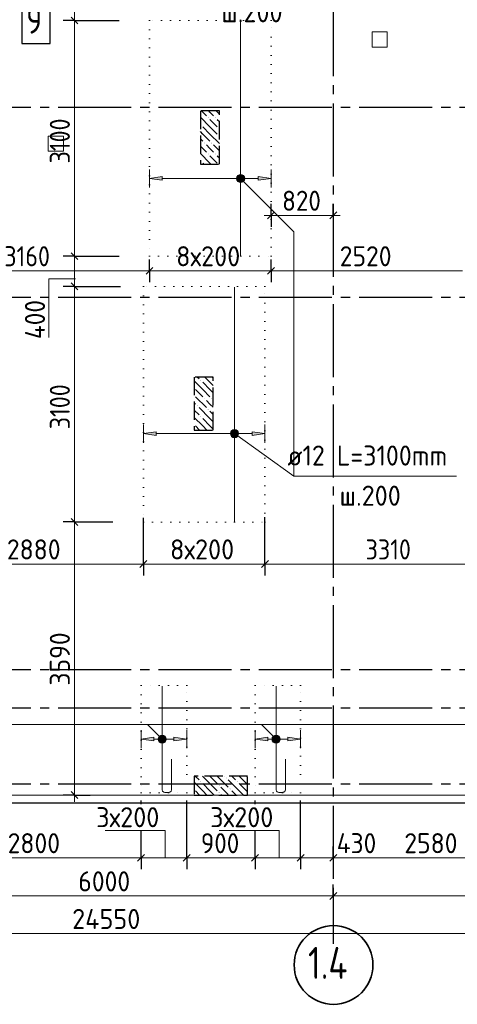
# Model space of a CAD drawing. Header units: millimetres. Extents: x 0 to 50400, y -244 to 35640.
# Tile 8 of 14: x 20387 to 26147, y 7559 to 20513. Entities that reach past the tile are written whole.
import ezdxf

# ---------------------------------------------------------------- set-up
doc = ezdxf.new("R2010")
doc.units = ezdxf.units.MM
for name, pattern in [('______2', [324, 240, -84]), ('______5', [1320, 960, -120, 120, -120]), ('______9', [120, 0, -120])]:
    doc.linetypes.add(name, pattern=pattern)
for name, color, linetype, lineweight in [('Standard', 7, 'Continuous', 25), ('ЖБ Перекрытие верхний уровень', 7, 'Continuous', 35), ('ЖБ Пилон', 7, 'Continuous', 35), ('Общий01', 7, 'Continuous', 13), ('Позиционная метка номер позиции', 7, 'Continuous', 13), ('Размерная линия_ общее', 7, 'Continuous', 13), ('Тени', 7, 'Continuous', 13)]:
    doc.layers.add(name, color=color, linetype=linetype, lineweight=lineweight)
doc.layers.add('Оси', color=7, linetype='______5', true_color=0x656565)
doc.styles.add('ISOCPEUR', font='txt')

msp = doc.modelspace()

# ---------------------------------------------------------------- hatches: boundary and pattern name
at = {"linetype": 'Continuous', "lineweight": 13, "transparency": 33554687}
for points in [[(22263, 18400), (22095, 18424), (22263, 18448)], [(22183, 15044), (22015, 15068), (22183, 15092)], [(22153, 11024), (21985, 11048), (22153, 11072)], [(23653, 11024), (23485, 11048), (23653, 11072)]]:
    msp.add_hatch(color=7, dxfattribs=at).paths.add_polyline_path(points, flags=16)
for points in [[(23527, 18400), (23695, 18424), (23527, 18448)], [(23447, 15044), (23615, 15068), (23447, 15092)], [(22417, 11024), (22585, 11048), (22417, 11072)], [(23917, 11024), (24085, 11048), (23917, 11072)]]:
    msp.add_hatch(color=7, dxfattribs=at).paths.add_polyline_path(points)
at = {"layer": 'ЖБ Пилон', "linetype": 'Continuous', "lineweight": -3, "transparency": 33554687}
for points in [[(22863, 19225), (22868, 19230), (22872, 19225), (22868, 19221)], [(22959, 19225), (22964, 19230), (22968, 19225), (22964, 19221)], [(22767, 19129), (22772, 19134), (22776, 19129), (22772, 19125)], [(23007, 19081), (23012, 19086), (23015, 19083), (23015, 19080), (23012, 19076)], [(23007, 18985), (23012, 18990), (23015, 18987), (23015, 18984), (23012, 18981)], [(22815, 18889), (22820, 18894), (22824, 18889), (22820, 18885)], [(22911, 18889), (22916, 18894), (22920, 18889), (22916, 18885)], [(22767, 18649), (22772, 18654), (22776, 18649), (22772, 18645)], [(22863, 18745), (22868, 18750), (22872, 18745), (22868, 18741)], [(22959, 18745), (22964, 18750), (22968, 18745), (22964, 18741)], [(22767, 15769), (22772, 15774), (22776, 15769), (22772, 15765)], [(22719, 15433), (22724, 15438), (22728, 15433), (22724, 15428)], [(22815, 15529), (22820, 15534), (22824, 15529), (22820, 15525)], [(22911, 15529), (22916, 15534), (22920, 15529), (22916, 15525)], [(22767, 15289), (22772, 15294), (22776, 15289), (22772, 15285)], [(22863, 15385), (22868, 15390), (22872, 15385), (22868, 15381)], [(22767, 10489), (22772, 10494), (22776, 10489), (22772, 10485)], [(23103, 10537), (23108, 10542), (23112, 10537), (23108, 10532)], [(23247, 10489), (23252, 10494), (23256, 10489), (23252, 10485)], [(23007, 10441), (23012, 10446), (23016, 10441), (23012, 10436)], [(23151, 10393), (23156, 10398), (23160, 10393), (23156, 10388)], [(23007, 10345), (23012, 10350), (23016, 10345), (23012, 10340)]]:
    msp.add_hatch(color=7, dxfattribs=at).paths.add_polyline_path(points, flags=16)
at = {"layer": 'Позиционная метка номер позиции', "linetype": 'Continuous', "lineweight": 13, "transparency": 33554687}
for points in [[(23243, 18437), (23281, 18476), (23257, 18462)], [(23281, 18476), (23243, 18437), (23243, 18410)], [(23281, 18476), (23243, 18410), (23309, 18476)], [(23309, 18476), (23243, 18410), (23257, 18385)], [(23309, 18476), (23257, 18385), (23333, 18462)], [(23333, 18462), (23257, 18385), (23281, 18372)], [(23333, 18462), (23281, 18372), (23347, 18437)], [(23347, 18437), (23281, 18372), (23309, 18372)], [(23347, 18437), (23309, 18372), (23347, 18410)], [(23347, 18410), (23309, 18372), (23333, 18385)], [(23162, 15074), (23193, 15117), (23171, 15100)], [(23193, 15117), (23162, 15074), (23166, 15046)], [(23193, 15117), (23166, 15046), (23220, 15122)], [(23220, 15122), (23166, 15046), (23184, 15025)], [(23220, 15122), (23184, 15025), (23247, 15112)], [(23247, 15112), (23184, 15025), (23210, 15015)], [(23247, 15112), (23210, 15015), (23264, 15090)], [(23264, 15090), (23210, 15015), (23237, 15019)], [(23264, 15090), (23237, 15019), (23269, 15063)], [(23269, 15063), (23237, 15019), (23259, 15037)], [(22224, 11010), (22276, 11100), (22210, 11034)], [(22210, 11034), (22276, 11100), (22248, 11100)], [(22210, 11034), (22248, 11100), (22210, 11061)], [(22210, 11061), (22248, 11100), (22224, 11086)], [(22224, 11010), (22300, 11086), (22276, 11100)], [(22248, 10996), (22300, 11086), (22224, 11010)], [(22248, 10996), (22314, 11061), (22300, 11086)], [(22276, 10996), (22314, 11061), (22248, 10996)], [(22276, 10996), (22314, 11034), (22314, 11061)], [(22314, 11034), (22276, 10996), (22300, 11010)], [(23724, 11010), (23776, 11100), (23710, 11034)], [(23710, 11034), (23776, 11100), (23748, 11100)], [(23710, 11034), (23748, 11100), (23710, 11061)], [(23710, 11061), (23748, 11100), (23724, 11086)], [(23724, 11010), (23800, 11086), (23776, 11100)], [(23748, 10996), (23800, 11086), (23724, 11010)], [(23748, 10996), (23814, 11061), (23800, 11086)], [(23776, 10996), (23814, 11061), (23748, 10996)], [(23776, 10996), (23814, 11034), (23814, 11061)], [(23814, 11034), (23776, 10996), (23800, 11010)]]:
    msp.add_hatch(color=7, dxfattribs=at).paths.add_polyline_path(points)

# ---------------------------------------------------------------- linework, layer by layer
at = {"color": 7, "linetype": 'Continuous', "lineweight": 18, "transparency": 33554687}
for p, q in [((23295, 20496), (23295, 17408)), ((23215, 16996), (23215, 13908))]:
    msp.add_line(p, q, dxfattribs=at)
at = {"color": 251, "linetype": 'Continuous', "lineweight": 13, "true_color": 0x494949, "transparency": 33554687}
for p, q in [((22095, 18424), (22095, 18544)), ((23695, 18424), (23695, 18544)), ((22095, 18424), (22263, 18448)), ((22263, 18400), (22095, 18424)), ((22095, 18424), (22095, 18304)), ((22095, 18424), (22095, 18424)), ((22263, 18448), (22263, 18400)), ((22263, 18424), (23527, 18424)), ((23695, 18424), (23527, 18448)), ((23527, 18448), (23527, 18400)), ((23527, 18400), (23695, 18424)), ((23695, 18424), (23695, 18304)), ((23695, 18424), (23695, 18424)), ((22015, 15068), (22015, 15188)), ((23615, 15068), (23615, 15188)), ((22015, 15068), (22183, 15092)), ((22183, 15044), (22015, 15068)), ((22015, 15068), (22015, 14948)), ((22015, 15068), (22015, 15068)), ((22183, 15092), (22183, 15044)), ((22183, 15068), (23447, 15068)), ((23615, 15068), (23447, 15092)), ((23447, 15092), (23447, 15044)), ((23447, 15044), (23615, 15068)), ((23615, 15068), (23615, 14948)), ((23615, 15068), (23615, 15068)), ((21985, 11048), (21985, 11168)), ((22585, 11048), (22585, 11168)), ((23485, 11048), (23485, 11168)), ((24085, 11048), (24085, 11168)), ((21985, 11048), (22153, 11072)), ((22153, 11024), (21985, 11048)), ((21985, 11048), (21985, 10928)), ((21985, 11048), (21985, 11048)), ((22153, 11072), (22153, 11024)), ((22153, 11048), (22417, 11048)), ((22585, 11048), (22417, 11072)), ((22417, 11072), (22417, 11024)), ((22417, 11024), (22585, 11048)), ((22585, 11048), (22585, 10928)), ((22585, 11048), (22585, 11048)), ((23485, 11048), (23653, 11072)), ((23653, 11024), (23485, 11048)), ((23485, 11048), (23485, 10928)), ((23485, 11048), (23485, 11048)), ((23653, 11072), (23653, 11024)), ((23653, 11048), (23917, 11048)), ((24085, 11048), (23917, 11072)), ((23917, 11072), (23917, 11024)), ((23917, 11024), (24085, 11048)), ((24085, 11048), (24085, 10928)), ((24085, 11048), (24085, 11048))]:
    msp.add_line(p, q, dxfattribs=at)
at = {"color": 7, "linetype": 'Continuous', "lineweight": 25, "transparency": 33554687}
msp.add_lwpolyline([(20415, 20198), (20788, 20198), (20788, 20798), (20415, 20798), (20415, 20198)], dxfattribs=at)
at = {"color": 7, "linetype": 'Continuous', "lineweight": 18, "transparency": 33554687}
for points in [[(22385, 10786), (22385, 10383), (22384, 10376), (22382, 10370), (22379, 10364), (22375, 10359), (22370, 10355), (22364, 10351), (22357, 10349), (22351, 10348), (22297, 10348), (22290, 10349), (22284, 10351), (22278, 10355), (22273, 10359), (22269, 10364), (22265, 10370), (22263, 10376), (22262, 10383), (22262, 11747)], [(23885, 10786), (23885, 10383), (23884, 10376), (23882, 10370), (23879, 10364), (23875, 10359), (23870, 10355), (23864, 10351), (23857, 10349), (23851, 10348), (23797, 10348), (23790, 10349), (23784, 10351), (23778, 10355), (23773, 10359), (23769, 10364), (23765, 10370), (23763, 10376), (23762, 10383), (23762, 11747)]]:
    msp.add_lwpolyline(points, dxfattribs=at)
at = {"layer": 'Standard', "color": 254, "linetype": 'Continuous', "lineweight": -3, "true_color": 0xc4c4ff, "transparency": 33554687}
msp.add_lwpolyline([(8915, 10212), (33818, 10212), (33818, 32712), (8915, 32712), (8915, 10212)], dxfattribs=at)
at = {"layer": 'ЖБ Перекрытие верхний уровень', "color": 7, "linetype": 'Continuous', "lineweight": 18, "transparency": 33554687}
for p, q in [((25225, 20352), (25025, 20352)), ((25025, 20352), (25025, 20152)), ((25225, 20152), (25225, 20352)), ((25025, 20152), (25225, 20152)), ((20964, 18982), (20764, 18982)), ((20764, 18982), (20764, 18782)), ((20964, 18782), (20964, 18982)), ((20764, 18782), (20964, 18782)), ((15765, 10312), (33665, 10312))]:
    msp.add_line(p, q, dxfattribs=at)
at = {"layer": 'ЖБ Пилон', "color": 253, "linetype": '______2', "lineweight": -3, "true_color": 0xa0a0a0, "transparency": 33554687}
for p, q in [((23015, 19312), (22765, 19312)), ((22765, 19312), (22765, 18612)), ((23015, 18612), (23015, 19312)), ((22765, 18612), (23015, 18612)), ((22935, 15812), (22685, 15812)), ((22685, 15812), (22685, 15112)), ((22935, 15112), (22935, 15812)), ((22685, 15112), (22935, 15112)), ((23385, 10562), (22685, 10562)), ((22685, 10562), (22685, 10312)), ((23385, 10312), (23385, 10562)), ((22685, 10312), (23385, 10312))]:
    msp.add_line(p, q, dxfattribs=at)
at = {"layer": 'ЖБ Пилон', "color": 253, "linetype": 'Continuous', "lineweight": -3, "true_color": 0xa0a0a0, "transparency": 33554687}
for p, q in [((22780, 19312), (22844, 19249)), ((22892, 19297), (22876, 19312)), ((22972, 19312), (23015, 19270)), ((22892, 19105), (22765, 19232)), ((22940, 19249), (22892, 19297)), ((22892, 19201), (22988, 19105)), ((22988, 19201), (23015, 19174)), ((22796, 19105), (22892, 19009)), ((22892, 19105), (22988, 19009)), ((22796, 19009), (22765, 19040)), ((22765, 18944), (22796, 18913)), ((22796, 19009), (22892, 18913)), ((22892, 19009), (23015, 18886)), ((22765, 18848), (22844, 18769)), ((22892, 18817), (22844, 18865)), ((22940, 18769), (22892, 18817)), ((22940, 18865), (23015, 18790)), ((22892, 18625), (22765, 18752)), ((22892, 18721), (22988, 18625)), ((22988, 18721), (23015, 18694)), ((22796, 18625), (22808, 18612)), ((22892, 18625), (22904, 18612)), ((22729, 15812), (22748, 15793)), ((22892, 15745), (22824, 15812)), ((22920, 15812), (22935, 15798)), ((22796, 15649), (22685, 15760)), ((22796, 15745), (22892, 15649)), ((22892, 15745), (22935, 15702)), ((22700, 15649), (22796, 15553)), ((22700, 15553), (22844, 15409)), ((22796, 15649), (22892, 15553)), ((22892, 15649), (22935, 15606)), ((22685, 15472), (22700, 15457)), ((22892, 15457), (22844, 15505)), ((22935, 15414), (22892, 15457)), ((22685, 15376), (22748, 15313)), ((22892, 15265), (22748, 15409)), ((22892, 15361), (22935, 15318)), ((22796, 15169), (22685, 15280)), ((22700, 15169), (22756, 15112)), ((22796, 15265), (22892, 15169)), ((22796, 15169), (22852, 15112)), ((22892, 15265), (22935, 15222)), ((22892, 15169), (22935, 15126)), ((22698, 10562), (22748, 10513)), ((22892, 10465), (22794, 10562)), ((22892, 10561), (22988, 10465)), ((22988, 10561), (23132, 10417)), ((23082, 10562), (23084, 10561)), ((23276, 10369), (23132, 10513)), ((23178, 10562), (23228, 10513)), ((23372, 10465), (23274, 10562)), ((23372, 10561), (23385, 10548)), ((22796, 10369), (22685, 10480)), ((22700, 10369), (22756, 10312)), ((22796, 10465), (22892, 10369)), ((22796, 10369), (22852, 10312)), ((22892, 10465), (22988, 10369)), ((22892, 10369), (22948, 10312)), ((23084, 10369), (23036, 10417)), ((23132, 10321), (23084, 10369)), ((23180, 10369), (23236, 10312)), ((23276, 10465), (23372, 10369)), ((23276, 10369), (23332, 10312)), ((23372, 10465), (23385, 10452)), ((23372, 10369), (23385, 10356)), ((23036, 10321), (23044, 10312))]:
    msp.add_line(p, q, dxfattribs=at)
at = {"layer": 'Общий01', "color": 7, "linetype": 'Continuous', "lineweight": 13, "transparency": 33554687}
for points in [[(21123, 17103), (20773, 17103), (20773, 16333)], [(22304, 9487), (22304, 9845), (21514, 9845)], [(23804, 9487), (23804, 9845), (23014, 9845)]]:
    msp.add_lwpolyline(points, dxfattribs=at)
at = {"layer": 'Оси', "color": 8, "linetype": '______5', "lineweight": -3, "transparency": 33554687}
for p, q in [((24515, 32612), (24515, 8356)), ((9015, 19362), (36746, 19362)), ((9015, 16862), (36746, 16862)), ((9015, 11962), (36746, 11962)), ((9015, 11462), (36746, 11462)), ((9015, 10462), (36746, 10462))]:
    msp.add_line(p, q, dxfattribs=at)
at = {"layer": 'Оси', "color": 7, "linetype": 'Continuous', "lineweight": 35, "transparency": 33554687}
msp.add_circle((24518, 8077), 518, dxfattribs=at)
at = {"layer": 'Позиционная метка номер позиции', "color": 7, "linetype": 'Continuous', "lineweight": 13, "transparency": 33554687}
for p, q in [((23257, 18462), (23257, 18462)), ((23333, 18462), (23333, 18462)), ((23257, 18385), (23257, 18385)), ((23333, 18385), (23333, 18385)), ((23171, 15100), (23171, 15100)), ((23215, 15068), (23995, 14506)), ((23247, 15112), (23247, 15112)), ((23259, 15037), (23259, 15037)), ((23184, 15025), (23184, 15025)), ((22262, 11048), (22071, 11239)), ((23762, 11048), (23571, 11239)), ((22224, 11086), (22224, 11086)), ((22300, 11086), (22300, 11086)), ((23724, 11086), (23724, 11086)), ((23800, 11086), (23800, 11086)), ((22224, 11010), (22224, 11010)), ((22300, 11010), (22300, 11010)), ((23724, 11010), (23724, 11010)), ((23800, 11010), (23800, 11010))]:
    msp.add_line(p, q, dxfattribs=at)
for points in [[(23295, 18424), (23995, 17724), (23995, 14506), (26138, 14506)], [(27372, 11048), (27181, 11239), (5741, 11239)]]:
    msp.add_lwpolyline(points, dxfattribs=at)
for centre in [(23295, 18424), (23215, 15068), (22262, 11048), (23762, 11048)]:
    msp.add_circle(centre, 54, dxfattribs=at)
at = {"layer": 'Размерная линия_ общее', "color": 7, "linetype": 'Continuous', "lineweight": 13, "transparency": 33554687}
for p, q in [((21108, 20502), (21108, 22262)), ((21108, 17402), (21108, 20502)), ((23695, 17939), (23605, 17939)), ((23695, 17939), (24515, 17939)), ((24515, 17939), (24605, 17939)), ((21108, 17005), (21108, 17402)), ((18935, 17209), (22095, 17209)), ((22095, 17209), (23695, 17209)), ((23695, 17209), (26215, 17209)), ((21108, 13905), (21108, 17005)), ((19135, 13352), (22015, 13352)), ((22015, 13352), (23615, 13352)), ((23615, 13352), (26925, 13352)), ((21108, 10312), (21108, 10222)), ((19185, 9487), (21985, 9487)), ((21985, 9487), (22585, 9487)), ((22585, 9487), (23485, 9487)), ((23485, 9487), (24085, 9487)), ((24085, 9487), (24515, 9487)), ((24515, 9487), (27095, 9487)), ((18515, 8985), (24515, 8985)), ((24515, 8985), (30215, 8985)), ((9265, 8490), (33815, 8490))]:
    msp.add_line(p, q, dxfattribs=at)
at = {"layer": 'Размерная линия_ общее', "color": 7, "linetype": 'Continuous', "lineweight": -3, "transparency": 33554687}
for p, q in [((21108, 20502), (20958, 20502)), ((21108, 20502), (21258, 20502)), ((21108, 20502), (21695, 20502)), ((23695, 17939), (23695, 18089)), ((24515, 17939), (24515, 18089)), ((23695, 17939), (23695, 17789)), ((23695, 17939), (23695, 17939)), ((24515, 17939), (24515, 17789)), ((24515, 17939), (24515, 17939)), ((21108, 17402), (20958, 17402)), ((21108, 17402), (21258, 17402)), ((21108, 17402), (21695, 17402)), ((22095, 17209), (22095, 17359)), ((23695, 17209), (23695, 17359)), ((22095, 17209), (22095, 17059)), ((22095, 17209), (22095, 17209)), ((23695, 17209), (23695, 17059)), ((23695, 17209), (23695, 17209)), ((21108, 17005), (20958, 17005)), ((21108, 17005), (21258, 17005)), ((21108, 17005), (21715, 17005)), ((21108, 13905), (20958, 13905)), ((21108, 13905), (21258, 13905)), ((21108, 13905), (21615, 13905)), ((22015, 13352), (22015, 13502)), ((23615, 13352), (23615, 13502)), ((22015, 13352), (22015, 13202)), ((23615, 13352), (23615, 13202)), ((21108, 10312), (20958, 10312)), ((21108, 10312), (21258, 10312)), ((21108, 10312), (21315, 10312)), ((21985, 10193), (21985, 10242)), ((23485, 10193), (23485, 10242)), ((21985, 9487), (21985, 9637)), ((22585, 9487), (22585, 9637)), ((23485, 9487), (23485, 9637)), ((24085, 9487), (24085, 9637)), ((24515, 9487), (24515, 9637)), ((21985, 9487), (21985, 9337)), ((22585, 9487), (22585, 9337)), ((23485, 9487), (23485, 9337)), ((24085, 9487), (24085, 9337)), ((24515, 9487), (24515, 9337)), ((24515, 8985), (24515, 9135)), ((24515, 8985), (24515, 8835))]:
    msp.add_line(p, q, dxfattribs=at)
at = {"layer": 'Размерная линия_ общее', "color": 7, "linetype": 'Continuous', "lineweight": 25, "transparency": 33554687}
for p, q in [((21153, 20457), (21063, 20547)), ((23650, 17894), (23740, 17984)), ((24470, 17894), (24560, 17984)), ((21153, 17357), (21063, 17447)), ((22050, 17164), (22140, 17254)), ((23650, 17164), (23740, 17254)), ((21153, 16960), (21063, 17050)), ((21153, 13860), (21063, 13950)), ((21970, 13307), (22060, 13397)), ((23570, 13307), (23660, 13397)), ((21153, 10267), (21063, 10357)), ((21940, 9442), (22030, 9532)), ((22540, 9442), (22630, 9532)), ((23440, 9442), (23530, 9532)), ((24040, 9442), (24130, 9532)), ((24470, 9442), (24560, 9532)), ((24470, 8940), (24560, 9030))]:
    msp.add_line(p, q, dxfattribs=at)
at = {"layer": 'Размерная линия_ общее', "color": 7, "linetype": 'Continuous', "lineweight": 13, "transparency": 33554687}
msp.add_lwpolyline([(21108, 10312), (21108, 11659), (21108, 11659), (21108, 13905)], dxfattribs=at)
at = {"layer": 'Размерная линия_ общее', "color": 7, "linetype": 'Continuous', "lineweight": -3, "transparency": 33554687}
for points in [[(22015, 13352), (22015, 13372), (22015, 13372), (22015, 13372), (22015, 13372), (22015, 13372), (22015, 13372), (22015, 13372), (22015, 13372), (22015, 13372), (22015, 13372), (22015, 13958)], [(23615, 13352), (23615, 13372), (23615, 13372), (23615, 13372), (23615, 13372), (23615, 13372), (23615, 13372), (23615, 13372), (23615, 13372), (23615, 13970)], [(22585, 9487), (22585, 9507), (22585, 9507), (22585, 9507), (22585, 9507), (22585, 9507), (22585, 9507), (22585, 9507), (22585, 9507), (22585, 9507), (22585, 9507), (22585, 9705), (22585, 9705), (22585, 9742), (22585, 9742), (22585, 9839), (22585, 9839), (22585, 10242)], [(24085, 9487), (24085, 9507), (24085, 9507), (24085, 9507), (24085, 9507), (24085, 9507), (24085, 9507), (24085, 9507), (24085, 9507), (24085, 9741), (24085, 9741), (24085, 9785), (24085, 9785), (24085, 10242)], [(21985, 9487), (21985, 9507), (21985, 9507), (21985, 9507), (21985, 9507), (21985, 9507), (21985, 9507), (21985, 9507), (21985, 9507), (21985, 9507), (21985, 9507), (21985, 9690), (21985, 9690), (21985, 9725), (21985, 9725), (21985, 9815), (21985, 9815), (21985, 9850)], [(23485, 9487), (23485, 9507), (23485, 9507), (23485, 9507), (23485, 9507), (23485, 9507), (23485, 9507), (23485, 9507), (23485, 9507), (23485, 9726), (23485, 9726), (23485, 9767), (23485, 9767), (23485, 9850)], [(24515, 9487), (24515, 9507), (24515, 9507), (24515, 9507), (24515, 9507), (24515, 9507), (24515, 9507), (24515, 9507), (24515, 9507), (24515, 9616)]]:
    msp.add_lwpolyline(points, dxfattribs=at)
at = {"layer": 'Тени', "color": 7, "linetype": '______9', "lineweight": 13, "transparency": 33554687}
for p, q in [((23695, 20502), (22095, 20502)), ((22095, 20502), (22095, 17402)), ((23695, 17402), (23695, 20502)), ((22095, 17402), (23695, 17402)), ((23615, 17002), (22015, 17002)), ((22015, 17002), (22015, 13902)), ((23615, 13902), (23615, 17002)), ((22015, 13902), (23615, 13902)), ((22585, 11753), (21985, 11753)), ((21985, 11753), (21985, 10342)), ((22585, 10342), (22585, 11753)), ((24085, 11753), (23485, 11753)), ((23485, 11753), (23485, 10342)), ((24085, 10342), (24085, 11753)), ((21985, 10342), (22585, 10342)), ((23485, 10342), (24085, 10342))]:
    msp.add_line(p, q, dxfattribs=at)

# ---------------------------------------------------------------- texts
at = {"color": 7, "linetype": 'Continuous', "lineweight": 13, "transparency": 33554687, "attachment_point": 7, "style": 'ISOCPEUR'}
for s, insert, char_height, width in [('\\W0.95;ш.200 ', (23041, 20479), 264, 1154.56), ('\\W0.78;9', (20475, 20330), 360, 391.69), ('\\W0.94;ø12 L=3100mm ', (23911, 14647), 264, 2525.26), ('\\W0.95;ш.200 ', (24597, 14119), 264, 1154.55)]:
    msp.add_mtext(s, dxfattribs=dict(at, insert=insert, char_height=char_height, width=width))
at = {"layer": 'Оси', "color": 7, "linetype": 'Continuous', "lineweight": 35, "transparency": 33554687, "insert": (24182, 7894), "char_height": 420, "width": 839.61, "attachment_point": 7, "style": 'ISOCPEUR'}
msp.add_mtext('\\W0.80;1.4', dxfattribs=at)
at = {"layer": 'Размерная линия_ общее', "color": 7, "linetype": 'Continuous', "lineweight": 25, "transparency": 33554687, "char_height": 264, "attachment_point": 7, "rotation": 90, "style": 'ISOCPEUR'}
for s, insert, width in [('\\W0.87;3100', (21048, 18622), 800.3), ('\\W0.92;400', (20721, 16310), 701.33), ('\\W0.87;3100', (21048, 15125), 800.3), ('\\W0.93;3590', (21048, 11752), 861.71)]:
    msp.add_mtext(s, dxfattribs=dict(at, insert=insert, width=width))
at = {"layer": 'Размерная линия_ общее', "color": 7, "linetype": 'Continuous', "lineweight": 25, "transparency": 33554687, "char_height": 264, "attachment_point": 7, "style": 'ISOCPEUR'}
for s, insert, width in [('\\W0.91;820', (23841, 17999), 674.39), ('\\W0.87;3160', (20185, 17269), 800.3), ('\\W0.95;8х200', (22446, 17269), 1048.04), ('\\W0.93;2520', (24599, 17269), 861.72), ('\\W0.93;2880', (20219, 13412), 861.71), ('\\W0.95;8х200', (22366, 13412), 1048.04), ('\\W0.87;3310', (24940, 13412), 800.29), ('\\W0.95;3х200', (21394, 9889), 1048.03), ('\\W0.95;3х200', (22894, 9889), 1048.03), ('\\W0.93;2800', (20229, 9547), 861.71), ('\\W0.91;900', (22771, 9547), 674.39), ('\\W0.92;430', (24560, 9547), 701.33), ('\\W0.93;2580', (25449, 9547), 861.71), ('\\W0.93;6000', (21159, 9045), 861.72), ('\\W0.95;24550', (21078, 8550), 1074.68)]:
    msp.add_mtext(s, dxfattribs=dict(at, insert=insert, width=width))

doc.saveas('drawing.dxf')
